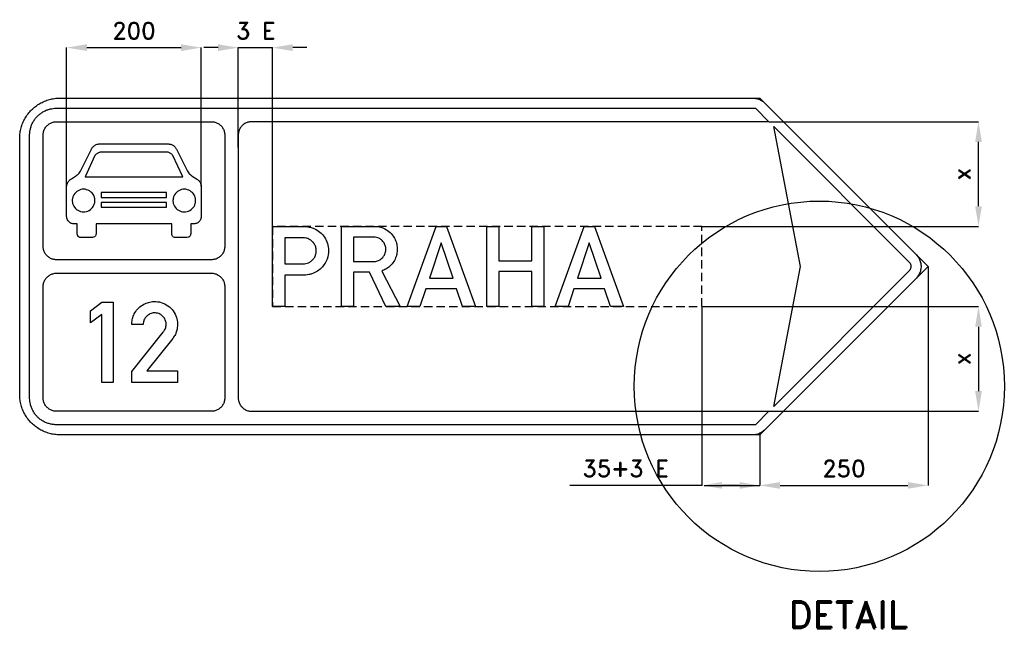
# Model space of a CAD drawing. Header units: millimetres. Extents: x 20 to 5218, y -827 to 934.
# Tile 1 of 3: x 20 to 1483, y -247 to 656. Entities that reach past the tile are written whole.
import ezdxf

# ---------------------------------------------------------------- set-up
doc = ezdxf.new("R2010")
doc.units = ezdxf.units.MM
doc.header["$LTSCALE"] = 5
doc.linetypes.add('ČÁRKOVANÁX2', pattern=[1.5, 1, -0.5])
doc.layers.add('Kóty', color=2, linetype='Continuous')
doc.layers.add('Značka', color=7, linetype='Continuous')
doc.styles.get("Standard").update_dxf_attribs({"font": 'romand.shx', "height": 25})
doc.dimstyles.get("Standard").update_dxf_attribs({"dimtxt": 25, "dimasz": 30, "dimexe": 0.18, "dimexo": 0.0625, "dimgap": 12.5, "dimtad": 1, "dimdec": 0, "dimzin": 0, "dimdsep": 46, "dimtxsty": 'Standard', "dimcen": 0.09, "dimadec": 0, "dimazin": 0, "dimtfac": 1, "dimtdec": 0, "dimtofl": 0, "dimtmove": 0, "dimatfit": 3, "dimfxl": 1, "dimtolj": 1, "dimtzin": 0, "dimarcsym": 0})

# ---------------------------------------------------------------- blocks, each defined once
blk = doc.blocks.new('*D0')
at = {"layer": 'Defpoints', "color": 0, "transparency": 16777216}
for p in [(1369.6, 289.9), (1119.6, 39.9), (1369.6, -35.1)]:
    blk.add_point(p, dxfattribs=at)
at = {"layer": 'Kóty', "color": 0, "lineweight": -2, "transparency": 16777216}
for p, q in [((1369.6, 289.9), (1369.6, -35.2)), ((1119.6, 39.9), (1119.6, -35.2)), ((1149.6, -35.1), (1339.6, -35.1))]:
    blk.add_line(p, q, dxfattribs=at)
at = {"layer": 'Kóty', "color": 0, "transparency": 16777216}
for points in [[(1149.6, -30.1), (1149.6, -40.1), (1119.6, -35.1)], [(1339.6, -30.1), (1339.6, -40.1), (1369.6, -35.1)]]:
    blk.add_solid(points, dxfattribs=at)
at = {"layer": 'Kóty', "color": 0, "transparency": 16777216, "insert": (1244.6, -10.1), "char_height": 25, "attachment_point": 5}
blk.add_mtext('\\A1;250', dxfattribs=at)
blk = doc.blocks.new('*D1')
at = {"layer": 'Defpoints', "color": 0, "transparency": 16777216}
for p in [(1033.6, 230.5), (1119.6, 2.3), (1033.6, -35.1)]:
    blk.add_point(p, dxfattribs=at)
at = {"layer": 'Kóty', "color": 0, "lineweight": -2, "transparency": 16777216}
for p, q in [((1033.6, 230.4), (1033.6, -35.2)), ((1119.6, 2.3), (1119.6, -35.2)), ((1033.6, -35.1), (837, -35.1)), ((1089.6, -35.1), (1063.6, -35.1))]:
    blk.add_line(p, q, dxfattribs=at)
at = {"layer": 'Kóty', "color": 0, "transparency": 16777216}
for points in [[(1063.6, -30.1), (1063.6, -40.1), (1033.6, -35.1)], [(1089.6, -30.1), (1089.6, -40.1), (1119.6, -35.1)]]:
    blk.add_solid(points, dxfattribs=at)
at = {"layer": 'Kóty', "color": 0, "transparency": 16777216, "insert": (920.3, -10.1), "char_height": 25, "attachment_point": 5}
blk.add_mtext('\\A1;35+3 E', dxfattribs=at)
blk = doc.blocks.new('*D2')
at = {"layer": 'Defpoints', "color": 0, "transparency": 16777216}
for p in [(1033.6, 230.5), (1133.2, 74.9), (1444.6, 74.9)]:
    blk.add_point(p, dxfattribs=at)
at = {"layer": 'Kóty', "color": 0, "lineweight": -2, "transparency": 16777216}
for p, q in [((1033.6, 230.5), (1444.8, 230.5)), ((1444.6, 200.5), (1444.6, 104.9)), ((1133.3, 74.9), (1444.8, 74.9))]:
    blk.add_line(p, q, dxfattribs=at)
at = {"layer": 'Kóty', "color": 0, "transparency": 16777216}
for points in [[(1439.6, 200.5), (1449.6, 200.5), (1444.6, 230.5)], [(1439.6, 104.9), (1449.6, 104.9), (1444.6, 74.9)]]:
    blk.add_solid(points, dxfattribs=at)
at = {"layer": 'Kóty', "color": 0, "transparency": 16777216, "insert": (1419.6, 152.7), "char_height": 25, "attachment_point": 5, "rotation": 90}
blk.add_mtext('\\A1;x', dxfattribs=at)
blk = doc.blocks.new('*D3')
at = {"layer": 'Defpoints', "color": 0, "transparency": 16777216}
for p in [(1133.3, 504.9), (1444.6, 504.9), (1033.6, 349.5)]:
    blk.add_point(p, dxfattribs=at)
at = {"layer": 'Kóty', "color": 0, "lineweight": -2, "transparency": 16777216}
for p, q in [((1133.3, 504.9), (1444.8, 504.9)), ((1444.6, 379.5), (1444.6, 474.9)), ((1033.6, 349.5), (1444.8, 349.5))]:
    blk.add_line(p, q, dxfattribs=at)
at = {"layer": 'Kóty', "color": 0, "transparency": 16777216}
for points in [[(1439.6, 474.9), (1449.6, 474.9), (1444.6, 504.9)], [(1439.6, 379.5), (1449.6, 379.5), (1444.6, 349.5)]]:
    blk.add_solid(points, dxfattribs=at)
at = {"layer": 'Kóty', "color": 0, "transparency": 16777216, "insert": (1419.6, 427.2), "char_height": 25, "attachment_point": 5, "rotation": 90}
blk.add_mtext('\\A1;x', dxfattribs=at)
blk = doc.blocks.new('*D4')
at = {"layer": 'Defpoints', "color": 0, "transparency": 16777216}
for p in [(289.4, 614.9), (89.4, 409.1), (289.4, 409.1)]:
    blk.add_point(p, dxfattribs=at)
at = {"layer": 'Kóty', "color": 0, "lineweight": -2, "transparency": 16777216}
for p, q in [((89.4, 409.1), (89.4, 615.1)), ((119.4, 614.9), (259.4, 614.9)), ((289.4, 409.1), (289.4, 615.1))]:
    blk.add_line(p, q, dxfattribs=at)
at = {"layer": 'Kóty', "color": 0, "transparency": 16777216}
for points in [[(119.4, 619.9), (119.4, 609.9), (89.4, 614.9)], [(259.4, 619.9), (259.4, 609.9), (289.4, 614.9)]]:
    blk.add_solid(points, dxfattribs=at)
at = {"layer": 'Kóty', "color": 0, "transparency": 16777216, "insert": (189.4, 639.9), "char_height": 25, "attachment_point": 5}
blk.add_mtext('\\A1;200', dxfattribs=at)

msp = doc.modelspace()

# ---------------------------------------------------------------- linework, layer by layer
at = {"layer": 'Kóty'}
for p, q in [((314.4, 614.9), (293.4, 614.9)), ((344.4, 466.6), (344.4, 615.1)), ((395.4, 349.5), (395.4, 615.1)), ((446.4, 614.9), (425.4, 614.9))]:
    msp.add_line(p, q, dxfattribs=at)
for points in [[(344.4, 614.9), (395.4, 614.9)], [(1037, -35.1), (1119.6, -35.1)]]:
    msp.add_lwpolyline(points, dxfattribs=at)
for points in [[(314.4, 619.9), (314.4, 609.9), (344.4, 614.9)], [(425.4, 619.9), (425.4, 609.9), (395.4, 614.9)]]:
    msp.add_solid(points, dxfattribs=at)
at = {"layer": 'Značka', "color": 5}
for points in [[(225.6, 39.9), (79.6, 39.9), (79.4, 39.9), (79.1, 39.9, -0.03218), (71.4, 40.5, -0.035443), (63.8, 42.1, -0.036267), (56.4, 44.6, -0.034421), (49.5, 48.1, -0.033721), (43, 52.4, -0.034085), (37.2, 57.5, -0.034209), (32, 63.3, -0.034229), (27.7, 69.8, -0.034044), (24.2, 76.7, -0.033412), (21.7, 84.1, -0.034127), (20.1, 91.7, -0.036745), (19.6, 99.5), (19.6, 99.7), (19.6, 99.9), (19.6, 479.9), (19.6, 480.2), (19.6, 480.4, -0.03218), (20.1, 488.2, -0.035443), (21.7, 495.8, -0.036265), (24.2, 503.1, -0.03442), (27.7, 510.1, -0.033723), (32, 516.5, -0.034084), (37.2, 522.4, -0.034207), (43, 527.5, -0.034229), (49.5, 531.8, -0.034048), (56.4, 535.3, -0.033412), (63.8, 537.8, -0.034129), (71.4, 539.4, -0.036749), (79.1, 539.9), (79.4, 539.9), (79.6, 539.9), (459.6, 539.9), (459.7, 539.9), (1109.2, 539.9), (1109.6, 539.9), (1109.9, 539.9, -0.033639), (1113.1, 539.6, -0.035698), (1116.3, 538.9, -0.035995), (1119.4, 537.8, -0.034194), (1122.3, 536.3, -0.028013), (1124.5, 534.8, -0.030278), (1126.5, 533), (1126.7, 532.8), (1126.9, 532.6), (1351.9, 307.6), (1352.1, 307.4), (1352.4, 307.1, -0.033471), (1354.5, 304.6, -0.035562), (1356.2, 301.9, -0.036075), (1357.6, 298.9, -0.034689), (1358.5, 295.8, -0.034177), (1359.1, 292.6, -0.034437), (1359.2, 289.3, -0.034584), (1358.9, 286, -0.034578), (1358.2, 282.8, -0.034414), (1357.1, 279.8, -0.033916), (1355.5, 276.9), (1354.1, 274.7), (1352.3, 272.7), (1352.1, 272.5), (1351.9, 272.3), (1126.9, 47.3), (1126.7, 47), (1126.4, 46.8, -0.03342), (1123.9, 44.7, -0.035701), (1121.2, 43, -0.036084), (1118.2, 41.6, -0.034165), (1115.1, 40.6, -0.027998), (1112.5, 40.1, -0.030323), (1109.8, 39.9, -0.002662), (1109.5, 39.9), (1109.2, 39.9), (459.6, 39.9), (225.6, 39.9)], [(344.4, 484.9), (344.4, 94.9), (344.4, 94.7), (344.4, 94.4, 0.033354), (344.6, 91.8, 0.035595), (345.2, 89.3, 0.036119), (346.1, 86.8, 0.034649), (347.4, 84.5, 0.034101), (348.9, 82.3, 0.034426), (350.6, 80.4, 0.034572), (352.6, 78.8, 0.034606), (354.9, 77.4, 0.034378), (357.2, 76.3, 0.033762), (359.7, 75.5, 0.028229), (361.8, 75.1, 0.030629), (363.9, 74.9), (364.2, 74.9), (364.4, 74.9), (1133.2, 74.9), (1113.2, 54.9), (74.4, 54.9), (73.9, 54.9), (73.4, 55, -0.033588), (68.2, 55.4, -0.035612), (63, 56.6, -0.036064), (58.1, 58.4, -0.034667), (53.5, 60.8, -0.034134), (49.2, 63.8, -0.034433), (45.4, 67.4, -0.034558), (42, 71.4, -0.034597), (39.3, 75.9, -0.034365), (37.1, 80.6, -0.033733), (35.5, 85.6, -0.028224), (34.7, 89.8, -0.030666), (34.4, 94), (34.4, 94.5), (34.4, 94.9), (34.4, 484.9), (34.4, 485.5), (34.4, 486, -0.033589), (34.9, 491.2, -0.035602), (36.1, 496.3, -0.036059), (37.8, 501.2, -0.034676), (40.3, 505.8, -0.034142), (43.3, 510.1, -0.034433), (46.9, 514, -0.034543), (50.9, 517.3, -0.034548), (55.3, 520.1, -0.03439), (60.1, 522.3, -0.033974), (65.1, 523.8, -0.028193), (69.2, 524.6, -0.029993), (73.5, 524.9), (73.9, 524.9), (74.4, 524.9), (1113.2, 524.9), (1133.2, 504.9), (364.4, 504.9), (364.1, 504.9), (363.9, 504.9, 0.033365), (361.3, 504.7, 0.035593), (358.7, 504.1, 0.036127), (356.3, 503.2, 0.03466), (354, 502, 0.034109), (351.8, 500.5, 0.034412), (349.9, 498.7, 0.034583), (348.2, 496.7, 0.034612), (346.8, 494.5, 0.034369), (345.7, 492.1, 0.033751), (345, 489.6, 0.028216), (344.6, 487.5, 0.030627), (344.4, 485.4), (344.4, 485.2), (344.4, 484.9)], [(74.4, 299.9), (74.3, 299.9), (74.3, 299.9, -0.032179), (71.7, 300.1, -0.035442), (69.1, 300.6, -0.036259), (66.7, 301.5, -0.034414), (64.4, 302.6, -0.03372), (62.2, 304.1, -0.034079), (60.3, 305.8, -0.03421), (58.6, 307.7, -0.034232), (57.1, 309.9, -0.034046), (56, 312.2, -0.033413), (55.1, 314.7, -0.034126), (54.6, 317.2, -0.036744), (54.4, 319.8), (54.4, 319.9), (54.4, 319.9), (54.4, 484.9), (54.4, 485), (54.4, 485.1, -0.032179), (54.6, 487.7, -0.035444), (55.1, 490.2, -0.036265), (55.9, 492.7, -0.034417), (57.1, 495, -0.033718), (58.6, 497.1, -0.03408), (60.3, 499.1, -0.034213), (62.2, 500.8, -0.034222), (64.4, 502.2, -0.034048), (66.7, 503.4, -0.033405), (69.1, 504.2, -0.034129), (71.7, 504.8, -0.036741), (74.3, 504.9), (74.3, 504.9), (74.4, 504.9), (304.4, 504.9), (304.5, 504.9), (304.6, 504.9, -0.032179), (307.1, 504.8, -0.035443), (309.7, 504.2, -0.036259), (312.1, 503.4, -0.034409), (314.5, 502.2, -0.033719), (316.6, 500.8, -0.034073), (318.6, 499.1, -0.034214), (320.3, 497.1, -0.034226), (321.7, 495, -0.03405), (322.9, 492.7, -0.033407), (323.7, 490.2, -0.034128), (324.2, 487.7, -0.036741), (324.4, 485.1), (324.4, 485), (324.4, 484.9), (324.4, 319.9), (324.4, 319.9), (324.4, 319.8, -0.032179), (324.2, 317.2, -0.035443), (323.7, 314.7, -0.036259), (322.9, 312.2, -0.034409), (321.7, 309.9, -0.033719), (320.3, 307.7, -0.034073), (318.6, 305.8, -0.034214), (316.6, 304.1, -0.034226), (314.5, 302.6, -0.03405), (312.1, 301.5, -0.033407), (309.7, 300.6, -0.034128), (307.1, 300.1, -0.036741), (304.6, 299.9), (304.5, 299.9), (304.4, 299.9), (74.4, 299.9)], [(240.7, 472), (241.9, 471.8), (243.1, 471.6), (244.1, 471.4), (245, 471.1), (246.1, 470.6), (247.1, 470.1), (248.1, 469.4), (249.1, 468.7), (249.9, 468), (250.6, 467.2), (251.3, 466.3), (251.9, 465.4), (252.3, 464.6), (252.8, 463.9), (268.9, 431.5), (271, 428.4), (271.4, 428), (271.7, 427.6), (272.1, 427.2), (272.5, 426.8), (272.9, 426.5), (273.3, 426.1), (273.7, 425.8), (274.1, 425.5), (274.5, 425.2), (274.8, 425), (275.5, 424.6), (276.1, 424.2), (282.2, 420.2), (283.1, 419.6), (284, 419), (284.9, 418.3), (285.8, 417.4), (286.5, 416.6), (287.1, 415.7), (287.6, 414.8), (288.1, 413.9), (288.5, 413.1), (288.8, 412.2), (289.1, 411.2), (289.3, 410.1), (289.3, 409.6), (289.4, 409.1), (289.4, 364.3), (289.2, 362.9, -0.021073), (289, 361.6, -0.033809), (288.6, 360.2, -0.040586), (288, 358.8), (287.2, 357.7), (286.3, 356.7), (285.4, 355.8), (284.3, 355), (283.4, 354.5), (282.4, 354), (281.1, 353.6), (279.7, 353.4), (279.1, 353.3), (278.4, 353.2), (273.7, 353.2), (273.7, 338.5, -0.014542), (273.6, 337.4, -0.044589), (273.3, 336.4, -0.079404), (272.6, 335, -0.085318), (271.5, 334, -0.082633), (269.9, 333.3), (268.2, 332.9), (251.1, 332.9), (249.7, 333.2), (248.4, 333.7), (247.2, 334.6, -0.080981), (246.3, 335.8, -0.063413), (245.9, 337.1), (245.6, 338.5), (245.6, 353.2), (133.2, 353.2), (133.2, 338.5), (133, 337.4, -0.042423), (132.8, 336.4, -0.079389), (132, 335, -0.086009), (130.9, 334), (129.4, 333.3), (127.7, 332.9), (110.6, 332.9), (109.1, 333.2), (107.8, 333.7), (106.6, 334.6, -0.081719), (105.8, 335.8, -0.064518), (105.3, 337.1), (105.1, 338.5), (105.1, 353.2), (100.4, 353.2), (99.6, 353.3), (98.8, 353.4), (97.5, 353.6), (96.3, 354), (95.4, 354.5), (94.5, 355), (93.4, 355.8), (92.4, 356.8), (91.5, 357.9), (90.7, 359.1), (90.1, 360.5, -0.033882), (89.7, 361.9), (89.5, 363.1), (89.4, 364.3), (89.4, 409.1), (89.5, 409.7), (89.6, 410.3), (89.8, 411.3), (90.1, 412.3), (90.4, 413.1), (90.7, 413.9), (91.2, 414.8), (91.8, 415.8), (92.4, 416.7), (93.2, 417.6), (94.1, 418.4), (95.1, 419.2), (95.8, 419.7), (96.6, 420.2), (102.7, 424.2), (103.3, 424.6), (104, 425), (104.3, 425.3), (104.7, 425.5), (105.1, 425.8), (105.5, 426.2), (105.9, 426.5), (106.3, 426.9), (106.8, 427.3), (107.2, 427.7), (107.5, 428.1), (107.8, 428.4), (109.9, 431.5), (126.1, 463.9), (126.4, 464.5), (126.7, 465.1), (127.3, 466), (128, 467), (128.6, 467.6), (129.3, 468.3), (130.2, 469), (131.2, 469.7), (132.3, 470.4), (133.4, 470.9), (134.7, 471.4), (136, 471.7), (137.1, 471.9), (138.1, 472), (240.7, 472)], [(131.4, 387.8, 0.009682), (131.2, 389.9, 0.029197), (130.9, 392, 0.038431), (130.2, 394.1, 0.034276), (129.2, 396.1), (128.1, 397.9), (126.6, 399.6), (125, 401), (123.2, 402.3), (121.2, 403.3), (119.1, 404), (117, 404.5), (114.8, 404.6), (112.6, 404.5), (110.4, 404.1), (108.3, 403.5), (106.4, 402.5), (104.5, 401.3), (102.8, 399.9), (101.4, 398.3), (100.1, 396.4), (99.1, 394.5, 0.034418), (98.4, 392.4, 0.034375), (97.9, 390.3, 0.034456), (97.8, 388.1, 0.034345), (97.9, 385.9, 0.03444), (98.3, 383.7, 0.034432), (99, 381.6, 0.034407), (99.9, 379.6), (101.1, 377.8), (102.5, 376.1), (104.2, 374.6), (106, 373.4), (107.9, 372.4), (110, 371.7), (112.2, 371.2), (114.4, 371), (116.6, 371.1), (118.7, 371.5), (120.8, 372.2), (122.8, 373.2), (124.6, 374.4), (126.3, 375.8), (127.8, 377.4), (129, 379.2), (130, 381.2, 0.033711), (130.8, 383.3, 0.034449), (131.2, 385.4, 0.037299), (131.4, 387.6), (131.4, 387.7), (131.4, 387.8)], [(281, 387.8, 0.009682), (280.9, 389.9, 0.029197), (280.5, 392, 0.038431), (279.9, 394.1, 0.034276), (278.9, 396.1), (277.7, 397.9), (276.3, 399.6), (274.6, 401), (272.8, 402.3), (270.9, 403.3), (268.8, 404), (266.6, 404.5), (264.5, 404.6), (262.3, 404.5), (260.1, 404.1), (258, 403.5), (256, 402.5), (254.2, 401.3), (252.5, 399.9), (251, 398.3), (249.8, 396.4, 0.034399), (248.8, 394.5, 0.034418), (248.1, 392.4, 0.034375), (247.6, 390.3, 0.0344), (247.4, 388.1, 0.034401), (247.5, 385.9, 0.03444), (247.9, 383.7, 0.034432), (248.6, 381.6, 0.034407), (249.6, 379.6), (250.8, 377.8), (252.2, 376.1), (253.8, 374.6), (255.6, 373.4), (257.6, 372.4), (259.7, 371.7), (261.8, 371.2), (264, 371), (266.2, 371.1), (268.4, 371.5), (270.5, 372.2), (272.4, 373.2), (274.3, 374.4), (276, 375.8), (277.4, 377.4), (278.7, 379.2, 0.034375), (279.7, 381.2, 0.033711), (280.4, 383.3, 0.034449), (280.9, 385.4, 0.037244), (281, 387.6), (281, 387.7), (281, 387.8)], [(395.4, 230.5), (395.4, 349.5), (443.5, 349.5), (444.3, 349.4), (445, 349.3, -0.025385), (451.1, 348.2, -0.042952), (457, 346.2, -0.079603), (465.7, 341, -0.07649), (472.5, 333.3, -0.076897), (477, 324.1, -0.075759), (478.5, 314, -0.094021), (476.4, 300.9, -0.098362), (469.6, 289.6, -0.073295), (462.4, 283.2, -0.067681), (453.8, 279, -0.034165), (449.3, 277.8, -0.037837), (444.7, 277.2), (443.9, 277.2), (443.2, 277.2), (413.6, 277.2), (413.6, 230.5), (395.4, 230.5)], [(497.8, 230.4), (497.8, 349.4), (547.9, 349.4), (548.7, 349.4), (549.4, 349.4, -0.052908), (555, 348.6, -0.045296), (560.4, 346.7, -0.068779), (568.3, 341.9, -0.074082), (574.6, 335.1, -0.062839), (578.3, 328.4, -0.059657), (580.3, 321, -0.055145), (580.7, 313.8, -0.055173), (579.6, 306.6, -0.062272), (576.5, 299, -0.063022), (571.7, 292.4, -0.052729), (566.8, 287.9, -0.055203), (561, 284.6), (559.4, 283.9), (557.8, 283.2), (585.1, 230.4), (563.7, 230.4), (539.4, 281.4), (515.9, 281.4), (515.9, 230.4), (497.8, 230.4)], [(413.6, 332.4), (413.6, 294.1), (441.8, 294.1), (442.4, 294.1), (442.9, 294.1, 0.067096), (446.9, 294.8, 0.057721), (450.6, 296.5, 0.071718), (454.9, 299.7, 0.074483), (458, 304, 0.068283), (459.8, 308.5, 0.065288), (460.4, 313.4, 0.077178), (459.5, 319.1, 0.083734), (456.9, 324.3, 0.073418), (453.5, 328, 0.066068), (449.1, 330.7, 0.042581), (446.2, 331.8, 0.049206), (443.1, 332.3), (442.7, 332.3), (442.2, 332.4), (413.6, 332.4)], [(515.9, 333.4), (515.9, 297.3), (545.1, 297.3), (545.9, 297.4), (546.6, 297.4, 0.040832), (549.9, 297.9, 0.049474), (553.1, 299, 0.110776), (559.3, 303.5, 0.11477), (563, 310.3, 0.085236), (563.9, 315.6, 0.080116), (562.9, 320.9, 0.084117), (560.3, 326.1, 0.081204), (556.1, 330.2, 0.067049), (552.1, 332.4, 0.082158), (547.8, 333.4), (547.3, 333.4), (546.7, 333.4), (515.9, 333.4)], [(74.4, 74.9), (74.3, 74.9), (74.3, 74.9, -0.032179), (71.7, 75.1, -0.035443), (69.1, 75.6, -0.036265), (66.7, 76.5, -0.034421), (64.4, 77.6, -0.033719), (62.2, 79.1, -0.034086), (60.3, 80.8, -0.034208), (58.6, 82.7, -0.034229), (57.1, 84.9, -0.034044), (56, 87.2, -0.033412), (55.1, 89.7, -0.034128), (54.6, 92.2, -0.036744), (54.4, 94.8), (54.4, 94.9), (54.4, 94.9), (54.4, 259.9), (54.4, 260), (54.4, 260.1, -0.032179), (54.6, 262.7, -0.035443), (55.1, 265.2, -0.036265), (55.9, 267.7, -0.034425), (57.1, 270, -0.033721), (58.6, 272.1, -0.034084), (60.3, 274.1, -0.034208), (62.2, 275.8, -0.034227), (64.4, 277.2, -0.034042), (66.7, 278.4, -0.033411), (69.1, 279.2, -0.034123), (71.7, 279.8, -0.036741), (74.3, 279.9), (74.3, 279.9), (74.4, 279.9), (304.4, 279.9), (304.5, 279.9), (304.6, 279.9, -0.032174), (307.1, 279.8, -0.035443), (309.7, 279.2, -0.036265), (312.1, 278.4, -0.034414), (314.5, 277.2, -0.033719), (316.6, 275.8, -0.034082), (318.6, 274.1, -0.034215), (320.3, 272.1, -0.034226), (321.7, 270, -0.03405), (322.9, 267.7, -0.033405), (323.7, 265.2, -0.034129), (324.2, 262.7, -0.036741), (324.4, 260.1), (324.4, 260), (324.4, 259.9), (324.4, 94.9), (324.4, 94.9), (324.4, 94.8, -0.032179), (324.2, 92.2, -0.035442), (323.7, 89.7, -0.036259), (322.9, 87.2, -0.034414), (321.7, 84.9, -0.03372), (320.3, 82.7, -0.034079), (318.6, 80.8, -0.03421), (316.6, 79.1, -0.034232), (314.5, 77.6, -0.034046), (312.1, 76.5, -0.033413), (309.7, 75.6, -0.034126), (307.1, 75.1, -0.036744), (304.6, 74.9), (304.5, 74.9), (304.4, 74.9), (74.4, 74.9)], [(186.2, 117.9), (186.2, 133.8), (232.8, 192.4), (233.5, 193.3, 0.012143), (234.1, 194.2, 0.082989), (236.6, 199.5, 0.094408), (237.2, 205.3, 0.092131), (236, 210.6, 0.084045), (233, 215.2, 0.09814), (227.7, 219.3, 0.106049), (221.3, 221, 0.106169), (214.8, 220.2, 0.099954), (209.1, 216.8, 0.083722), (205.5, 212.7, 0.091644), (203.6, 207.7, 0.026152), (203.3, 205.9, 0.008693), (203.2, 204), (186.2, 204, -0.003377), (186.3, 205.6, -0.010132), (186.4, 207.2, -0.059422), (187.8, 214.4, -0.058234), (190.8, 221, -0.072151), (196.5, 228.4, -0.072222), (204, 233.8, -0.06148), (211.2, 236.7, -0.059938), (218.9, 237.9, -0.083063), (229.9, 236.6, -0.087049), (239.8, 231.7, -0.087764), (247.8, 224, -0.087798), (252.7, 214.1, -0.068482), (254.2, 205.6, -0.062419), (253.5, 197.1, -0.050687), (251.6, 190.7, -0.061845), (248.4, 184.9, -0.008363), (247.8, 184), (247.1, 183.2), (208.5, 134.9), (254.2, 134.9), (254.2, 117.9), (186.2, 117.9)]]:
    msp.add_lwpolyline(points, format="xyb", dxfattribs=at)
at = {"layer": 'Značka', "color": 7}
msp.add_lwpolyline([(1109.2, 539.9), (1119.6, 539.9), (1369.6, 289.9), (1119.6, 39.9), (1109.2, 39.9)], dxfattribs=at)
at = {"layer": 'Značka', "color": 5}
for points in [[(1341.1, 282.9), (1140.3, 82), (1180.3, 289.9), (1140.3, 497.9), (1341.1, 297), (1341.2, 296.9), (1341.3, 296.8), (1342.1, 295.8), (1342.8, 294.7), (1343.4, 293.5), (1343.8, 292.3), (1344, 291), (1344, 289.7), (1343.9, 288.4), (1343.6, 287.1), (1343.2, 285.9), (1342.6, 284.7), (1342, 283.8), (1341.3, 283), (1341.2, 283), (1341.1, 282.9)], [(262.1, 422.9), (247.3, 454.8), (246.8, 455.3), (246.4, 455.8), (245.6, 456.6), (244.7, 457.4), (243.9, 457.9), (243, 458.4), (242.1, 458.8), (241.2, 459.2), (240.3, 459.5), (239.4, 459.7), (238.5, 459.8), (237.6, 459.9), (236.9, 459.9), (236.1, 459.9), (142.7, 459.9), (141.8, 459.9), (141, 459.9), (140.1, 459.8), (139.2, 459.7), (138.4, 459.4), (137.5, 459.2), (136.6, 458.8), (135.8, 458.4), (134.9, 457.9), (134.1, 457.3), (133.1, 456.5), (132.3, 455.6), (131.9, 455.2), (131.5, 454.8), (116.7, 422.9), (262.1, 422.9)], [(237.9, 392.3), (237.9, 399.8), (140.9, 399.8), (140.9, 392.3), (237.9, 392.3)], [(237.9, 377.8), (237.9, 384.9), (140.9, 384.9), (140.9, 377.8), (237.9, 377.8)], [(595.5, 230.4), (638.6, 349.5), (653.7, 349.5), (696.8, 230.4), (677.7, 230.4), (668.8, 257), (623.3, 257), (614.5, 230.4), (595.5, 230.4)], [(713.7, 230.4), (713.7, 349.4), (731.7, 349.4), (731.7, 298.4), (780.6, 298.4), (780.6, 349.4), (798.7, 349.4), (798.7, 230.4), (780.6, 230.4), (780.6, 282.4), (731.7, 282.4), (731.7, 230.4), (713.7, 230.4)], [(815.6, 230.4), (858.7, 349.5), (873.8, 349.5), (916.9, 230.4), (897.8, 230.4), (888.9, 257), (843.4, 257), (834.6, 230.4), (815.6, 230.4)], [(663.6, 272.8), (646.1, 325.1), (628.7, 272.8), (663.6, 272.8)], [(883.7, 272.8), (866.2, 325.1), (848.8, 272.8), (883.7, 272.8)], [(141.5, 117.9), (141.5, 218.9), (124.6, 206.2), (124.6, 224.2), (141.7, 237), (158.5, 237), (158.5, 117.9), (141.5, 117.9)]]:
    msp.add_lwpolyline(points, dxfattribs=at)
at = {"layer": 'Značka', "color": 6, "linetype": 'ČÁRKOVANÁX2', "ltscale": 2.5}
msp.add_lwpolyline([(395.4, 230.5), (1033.6, 230.5), (1033.6, 349.5), (395.4, 349.5)], close=True, dxfattribs=at)
at = {"layer": 'Značka', "color": 7}
msp.add_circle((1208, 112.1), 275, dxfattribs=at)

# ---------------------------------------------------------------- texts
at = {"layer": 'Kóty', "insert": (370.7, 639.9), "char_height": 25, "attachment_point": 5}
msp.add_mtext('\\A1;3 E', dxfattribs=at)
at = {"layer": 'Značka', "color": 7, "insert": (1250.5, -227.2), "char_height": 40, "attachment_point": 5}
msp.add_mtext('\\A1;DETAIL', dxfattribs=at)

# ---------------------------------------------------------------- dimensions: what is measured, and where the dimension line sits
at = {"layer": 'Kóty'}
for base, p1, p2, picture, middle in [((289.4, 614.9), (89.4, 409.1), (289.4, 409.1), '*D4', (189.4, 639.9)), ((1369.6, -35.1), (1119.6, 39.9), (1369.6, 289.9), '*D0', (1244.6, -10.1))]:
    dim = msp.add_linear_dim(base=base, p1=p1, p2=p2, dimstyle='Standard', dxfattribs=at)
    dim.commit()
    dim.dimension.update_dxf_attribs({"geometry": picture, "text_midpoint": middle})
for base, p1, p2, picture, middle in [((1444.6, 504.9), (1033.6, 349.5), (1133.3, 504.9), '*D3', (1419.6, 427.2)), ((1444.6, 74.9), (1033.6, 230.5), (1133.2, 74.9), '*D2', (1419.6, 152.7))]:
    dim = msp.add_linear_dim(base=base, p1=p1, p2=p2, angle=90, text='x', dimstyle='Standard', dxfattribs=at)
    dim.commit()
    dim.dimension.update_dxf_attribs({"geometry": picture, "text_midpoint": middle})
dim = msp.add_linear_dim(base=(1033.6, -35.1), p1=(1119.6, 2.3), p2=(1033.6, 230.5), text='35+3 E', dimstyle='Standard', dxfattribs=at)
dim.commit()
dim.dimension.update_dxf_attribs({"geometry": '*D1', "text_midpoint": (920.3, -10.1)})

doc.saveas('drawing.dxf')
